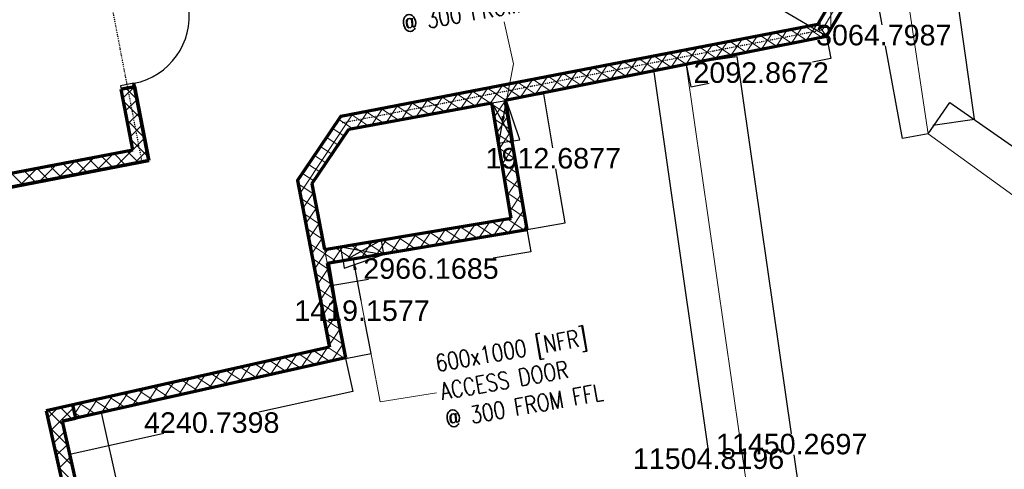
# Model space of a CAD drawing. Header units: millimetres. Extents: x 98667 to 994031, y -2704 to 533009.
# Tile 232 of 256: x 678817 to 693224, y 392659 to 399231. Entities that reach past the tile are written whole.
import ezdxf

# ---------------------------------------------------------------- set-up
doc = ezdxf.new("R2010")
doc.units = ezdxf.units.MM
doc.linetypes.add('DIVIDE', pattern=[31.75, 12.7, -6.35, 0, -6.35, 0, -6.35])
for name, color, linetype, lineweight in [('0_F&B AREA', 3, 'Continuous', 0), ('A-ANNO-TXT-ACCESS DOOR', 4, 'Continuous', 0), ('A-WALL-2HRS', 140, 'DIVIDE', 30), ('A-WALL-FNSH', 1, 'Continuous', 15), ('A-WALL-FULL', 6, 'Continuous', 70), ('A-WALL-PATT', 5, 'Continuous', 15)]:
    doc.layers.add(name, color=color, linetype=linetype, lineweight=lineweight)
doc.layers.add('A-ACCESS DOOR', color=1, linetype='Continuous')
doc.layers.add('STAIRCASE-7$0$A-WALL-HATCH', color=253, linetype='Continuous')
doc.styles.add('SOM-TEXT', font='SIMPLEX.shx', dxfattribs={"width": 0.8})
doc.styles.get("Standard").update_dxf_attribs({"font": 'arial.ttf'})

msp = doc.modelspace()

# ---------------------------------------------------------------- linework, layer by layer
at = {"color": 251}
for p, q in [((680487.8021966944, 398301.0694328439, -0.0001431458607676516), (680291.4580430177, 398263.0719278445, -0.0001431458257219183)), ((680291.4580430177, 398263.0719278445, -0.0001431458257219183), (680300.9574192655, 398213.9858894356, -0.0001431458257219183)), ((680300.9574192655, 398213.9858894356, -0.0001431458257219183), (680497.3015729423, 398251.9833944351, -0.0001431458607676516)), ((680497.3015729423, 398251.9833944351, -0.0001431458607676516), (680487.8021966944, 398301.0694328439, -0.0001431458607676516))]:
    msp.add_line(p, q, dxfattribs=at)
msp.add_ellipse((680297.8146717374, 399282.7902010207, -0.0001431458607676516), major_axis=(981.7287249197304, 189.9464066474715), ratio=0.9999999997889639, start_param=-1.570754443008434, end_param=-0.04858839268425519, dxfattribs=at)
at = {"layer": '0_F&B AREA', "color": 251, "extrusion": (2.005866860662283e-08, 2.112062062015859e-07, 0.9999999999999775)}
for p, q in [((691639.9869523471, 400718.2548330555, -0.0003857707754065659), (690621.2844885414, 398988.4938288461)), ((692108.9325786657, 397564.2454999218, 0.0002709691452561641), (691639.9869523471, 400718.2548330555, -0.0003857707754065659)), ((690621.2844885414, 398988.4938288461), (688569.0557869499, 398574.1233435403, 0.0001286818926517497)), ((688569.0557869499, 398574.1233435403, 0.0001286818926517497), (690209.7613942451, 387187.0226095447, 0.002500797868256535)), ((698214.2325483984, 393137.7071882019, 0.001083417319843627), (692108.9325786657, 397564.2454999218, 0.0002709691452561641))]:
    msp.add_line(p, q, dxfattribs=at)
at = {"layer": '0_F&B AREA', "color": 251, "extrusion": (-9.956900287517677e-08, 8.032407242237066e-09, 0.999999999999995)}
for p, q in [((691639.9869525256, 400718.2548330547, -0.005361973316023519), (692108.8710970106, 397564.234263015, -0.005289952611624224)), ((692108.8710970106, 397564.234263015, -0.005289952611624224), (698203.6588954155, 393145.3734255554, -0.004647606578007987))]:
    msp.add_line(p, q, dxfattribs=at)
at = {"layer": '0_F&B AREA', "color": 251, "extrusion": (-9.6411765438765e-08, -1.38798692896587e-08, 0.9999999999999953)}
for p, q in [((688570.385671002, 398574.3854339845, 9.740574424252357e-06), (685922.3903074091, 398052.4266508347, -0.0002528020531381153)), ((690209.7613943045, 387187.0226085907, 9.74057455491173e-06), (688570.385671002, 398574.3854339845, 9.740574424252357e-06)), ((685922.3903074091, 398052.4266508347, -0.0002528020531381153), (686240.1923699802, 396166.3223186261, -0.0002483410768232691)), ((686240.1923699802, 396166.3223186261, -0.0002483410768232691), (683314.9050021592, 395673.4215038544, -0.000537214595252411)), ((683314.9050021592, 395673.4215038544, -0.000537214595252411), (683584.0714547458, 394280.0235427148, -0.0005306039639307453)), ((683584.0714547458, 394280.0235427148, -0.0005306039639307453), (679443.4308849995, 393364.3600953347, -0.0009425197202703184)), ((679443.4308849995, 393364.3600953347, -0.0009425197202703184), (680875.9752831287, 386957.9959343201, -0.0008933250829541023))]:
    msp.add_line(p, q, dxfattribs=at)
at = {"layer": 'A-ACCESS DOOR', "color": 251, "extrusion": (4.025788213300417e-08, 5.656748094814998e-08, 0.9999999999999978)}
for p, q in [((685725.8558856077, 398014.4134064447, -8.385776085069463e-05), (685937.874198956, 398050.1062520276, -9.441222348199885e-05)), ((685825.4630247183, 397422.7391565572, -5.43982114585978e-05), (685725.8558856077, 398014.4134064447, -8.385776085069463e-05)), ((685937.874198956, 398050.1062520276, -9.441222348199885e-05), (686037.4813389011, 397458.4320023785, -6.495267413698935e-05)), ((685937.8741994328, 398050.1062520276, -9.441222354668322e-05), (686037.4813389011, 397458.4320023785, -6.49526741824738e-05)), ((686136.1391038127, 397474.7612849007, -6.984813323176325e-05), (685937.8741994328, 398050.1062520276, -9.441222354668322e-05)), ((686037.4813389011, 397458.4320023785, -6.495267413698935e-05), (685825.4630247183, 397422.7391565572, -5.43982114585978e-05)), ((686037.4813389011, 397458.4320023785, -6.49526741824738e-05), (686136.1391038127, 397474.7612849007, -6.984813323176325e-05))]:
    msp.add_line(p, q, dxfattribs=at)
at = {"layer": 'A-ACCESS DOOR', "color": 251, "extrusion": (4.025788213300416e-08, 5.656748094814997e-08, 0.9999999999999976)}
for p, q in [((685725.855882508, 398014.4133816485, -8.38577603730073e-05), (686037.4813358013, 397458.4319778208, -6.495267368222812e-05)), ((685825.463021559, 397422.739131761, -5.439821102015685e-05), (685937.8741958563, 398050.1062272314, -9.441222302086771e-05))]:
    msp.add_line(p, q, dxfattribs=at)
at = {"layer": 'A-ACCESS DOOR', "color": 251}
for p, q in [((683514.838230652, 395909.7612348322), (684106.4939660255, 396009.4782880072)), ((683514.838230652, 395909.7612348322), (684142.2261978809, 395797.4666090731)), ((683550.570462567, 395697.7495549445), (683514.838230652, 395909.7612348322)), ((684106.4939660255, 396009.4782880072), (683550.570462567, 395697.7495549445)), ((684106.4939660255, 396009.4782880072), (684142.2261978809, 395797.4666090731)), ((684142.2261978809, 395797.4666090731), (683550.570462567, 395697.7495549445)), ((684142.2261979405, 395797.4666085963), (683550.570462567, 395697.7495549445)), ((683566.9180721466, 395599.0948253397), (684142.2261979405, 395797.4666085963)), ((683550.570462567, 395697.7495549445), (683566.9180721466, 395599.0948253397))]:
    msp.add_line(p, q, dxfattribs=at)
at = {"layer": 'A-ANNO-TXT-ACCESS DOOR', "color": 251}
for p, q in [((686042.502561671, 398583.740257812), (685906.3573458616, 399200.1871884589)), ((685894.7541927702, 397818.3594614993), (686042.502561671, 398583.740257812)), ((683726.3596033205, 395575.2877366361), (684089.1348373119, 393642.9778917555)), ((684089.1348373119, 393642.9778917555), (684915.25064562, 393778.1141241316))]:
    msp.add_line(p, q, dxfattribs=at)
for points in [[(685919.3010186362, 397813.6209659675), (685866.3232195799, 397671.0785063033), (685870.2073669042, 397823.097957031)], [(683701.7888752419, 395570.6747851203), (683698.6818942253, 395722.7121051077), (683750.9303313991, 395579.900688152)]]:
    msp.add_solid(points, dxfattribs=at)
at = {"layer": 'A-WALL-2HRS', "color": 251}
for p, q in [((693984.7561415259, 404956.8864868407, -7.91282391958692e-05), (690558.3291333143, 399077.9685352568, -8.318475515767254e-05)), ((693382.740367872, 403923.9733875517, -7.984096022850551e-05), (690558.3291333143, 399077.9685352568, -8.318475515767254e-05)), ((680606.9514394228, 397156.010452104, -0.0001681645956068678), (680151.8336950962, 399512.2553399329, -0.0001664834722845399)), ((690558.3291333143, 399077.9685352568, -8.318475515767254e-05), (683535.2372063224, 397721.2966819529, -8.388997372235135e-05))]:
    msp.add_line(p, q, dxfattribs=at)
at = {"layer": 'A-WALL-FNSH', "color": 251, "linetype": 'ByBlock'}
for p, q in [((683509.243435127, 397833.5141461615, -0.000176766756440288), (690491.5877502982, 399182.1830888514, -8.311870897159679e-05)), ((683509.243435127, 397833.5141461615), (682867.2485343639, 396884.1020007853)), ((682867.2485343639, 396884.1020007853), (683331.5625773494, 394453.8072214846)), ((683331.5625773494, 394453.8072214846), (679397.6413068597, 393574.0740552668))]:
    msp.add_line(p, q, dxfattribs=at)
at = {"layer": 'A-WALL-FULL', "color": 251, "linetype": 'ByBlock'}
for p, q in [((693870.361865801, 404899.5593014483), (690493.9101809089, 399167.5831678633)), ((690621.2826416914, 398988.4906907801), (694056.8692014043, 404822.1309080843)), ((690620.8249571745, 398988.4022784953), (690621.2826416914, 398988.4906907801)), ((680497.3015727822, 398251.9833944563, -0.0002620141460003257), (680300.9574191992, 398213.9858895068, -0.0002620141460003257)), ((680300.9603526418, 398213.986456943, -8.2445217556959e-05), (680497.317146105, 398251.9864083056, -8.2445217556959e-05)), ((680471.1564794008, 397330.5739544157, -8.2445217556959e-05), (680300.9603526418, 398213.986456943, -8.2445217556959e-05)), ((680497.317146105, 398251.9864083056, -8.2445217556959e-05), (680705.4556487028, 397172.1378839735, -8.2445217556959e-05)), ((686009.391503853, 396330.1894713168), (685725.855882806, 398014.4133818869)), ((686239.8124661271, 396166.2037363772), (685922.2829590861, 398052.3540066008)), ((683518.1887722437, 397819.9647241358), (682883.1446385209, 396880.8316984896)), ((683091.1281357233, 396831.3646951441, 3.740772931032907e-06), (683632.1175167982, 397631.4051452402, 9.221743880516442e-06)), ((673866.7762535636, 396054.7504585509, -8.471769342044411e-05), (680471.1564793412, 397330.5739544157, -8.405449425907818e-05)), ((673866.7762536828, 396054.7504583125, -8.2445217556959e-05), (680471.1564794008, 397330.5739544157, -8.2445217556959e-05)), ((680705.4556487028, 397172.1378839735, -8.2445217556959e-05), (674442.4177057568, 395962.2543421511, -8.2445217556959e-05)), ((682883.1446385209, 396880.8316984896), (683349.0244043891, 394442.3416729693)), ((683091.1281356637, 396831.3646951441), (683276.9427093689, 395869.6665921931)), ((683276.9427093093, 395869.6665921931), (686009.391503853, 396330.1894713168)), ((683314.8948343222, 395673.2423511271), (686239.8124661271, 396166.2037363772)), ((683314.8948343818, 395673.2423511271), (683582.2438898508, 394289.5560537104)), ((683349.0244043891, 394442.3416729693), (679400.9148645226, 393559.4356187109)), ((683582.2438898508, 394289.5560537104), (679444.5622996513, 393364.2564669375)), ((679595.5386205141, 393602.9588523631), (679205.1323545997, 393515.6587558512)), ((679639.352730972, 393407.8169732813), (679595.5386205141, 393602.9588523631)), ((679205.1323545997, 393515.6587558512), (680681.6221879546, 386913.2081728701)), ((679444.5583751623, 393362.8328741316), (679639.352730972, 393407.8169732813)), ((680862.1497650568, 386953.5765820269), (679444.5583751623, 393362.8328741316))]:
    msp.add_line(p, q, dxfattribs=at)
at = {"layer": 'A-WALL-FULL', "color": 251}
for p, q in [((690620.9685463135, 398988.1995561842, -8.32509557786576e-05), (694056.8603735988, 404822.1230576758, -7.922680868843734e-05)), ((683518.1887722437, 397819.9647241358, -0.0001766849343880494), (690494.4324824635, 399167.4553087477, -8.311870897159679e-05)), ((685922.2829590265, 398052.3540068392, -8.383803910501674e-05), (690621.1255308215, 398988.2298784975, -8.325094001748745e-05)), ((680471.1564793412, 397330.5739544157, -8.405449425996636e-05), (680300.5377322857, 398213.9048250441, -8.337387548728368e-05)), ((680705.4556486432, 397172.1378839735, -8.407022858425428e-05), (680487.4127294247, 398300.9942057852, -8.325885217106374e-05)), ((683632.1175167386, 397631.4051452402, -0.0001622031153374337), (685725.855882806, 398014.4133818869, -8.385776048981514e-05)), ((683632.1175167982, 397631.4051452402, -0.0001622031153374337), (685725.8558828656, 398014.4133821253, -8.385776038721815e-05)), ((674442.4177057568, 395962.2543416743, -8.480484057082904e-05), (680705.4556486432, 397172.1378839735, -8.419098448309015e-05)), ((679205.13235454, 393515.6587556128), (680681.6141699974, 386913.2063799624, -8.039266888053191e-05)), ((680862.4542782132, 386953.6446750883, -7.33808349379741e-05), (679444.5622996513, 393364.2564669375, 7.576737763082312e-07))]:
    msp.add_line(p, q, dxfattribs=at)
at = {"layer": 'A-WALL-PATT', "color": 251, "linetype": 'Continuous'}
for p, q in [((690687.3481527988, 399100.6702024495), (690687.3481527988, 399495.9698716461)), ((690528.5981527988, 399118.6099762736), (690528.5981527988, 399226.4706173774)), ((689889.3594180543, 398842.6789764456), (690048.9085499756, 399081.614653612)), ((690329.7185438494, 398930.4077652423), (690091.0763511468, 399089.7609231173)), ((690109.5389809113, 398886.5433708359), (690268.0695661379, 399123.9537050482)), ((690549.8981067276, 398974.2721596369), (690312.7990863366, 399132.5948652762)), ((690329.7185437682, 398930.4077652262), (690487.2305823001, 399166.2927564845)), ((690695.7226885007, 399114.8901987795), (690531.2328909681, 399114.8901987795)), ((689228.8207294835, 398711.0857932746), (689391.4255014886, 398954.5974993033)), ((689669.1798552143, 398798.8145820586), (689425.9081455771, 398961.2590966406)), ((689449.0002923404, 398754.9501876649), (689610.5865176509, 398996.9365507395)), ((689889.3594180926, 398842.6789764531), (689647.630880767, 399004.0930387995)), ((689669.1798551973, 398798.8145820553), (689829.7475338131, 399039.2756021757)), ((690109.538980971, 398886.5433708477), (689869.3536159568, 399046.9269809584)), ((690549.8981066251, 398974.2721596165), (690589.1730612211, 399033.0890755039)), ((688348.1024780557, 398535.6282157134), (688514.7814368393, 398785.2412935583)), ((688788.461603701, 398623.3570044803), (688539.0172048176, 398789.9233280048)), ((688568.2820409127, 398579.4926101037), (688733.9424530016, 398827.5803449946)), ((689008.6411665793, 398667.2213988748), (688760.7399400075, 398832.7572701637)), ((688788.4616037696, 398623.357004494), (688953.1034691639, 398869.9193964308)), ((689228.8207294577, 398711.0857932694), (688982.4626751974, 398875.5912123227)), ((689008.6411666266, 398667.2213988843), (689172.2644853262, 398912.2584478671)), ((689449.000292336, 398754.950187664), (689204.1854103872, 398918.4251544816)), ((687687.5637894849, 398404.0350325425), (687857.2983883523, 398658.2241392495)), ((688127.922915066, 398491.7638212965), (687873.848999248, 398661.421501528)), ((687907.7433523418, 398447.8994269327), (688076.4594045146, 398700.5631906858)), ((688348.1024779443, 398535.6282156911), (688095.5717344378, 398704.2554436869)), ((688127.9229151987, 398491.7638213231), (688295.6204206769, 398742.902242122)), ((688568.2820408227, 398579.4926100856), (688317.2944696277, 398747.0893858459)), ((687027.0251009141, 398272.4418493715), (687199.8153398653, 398531.2069849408)), ((687467.3842264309, 398360.1706381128), (687208.6807936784, 398532.9196750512)), ((687247.204663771, 398316.3062437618), (687418.9763560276, 398573.546036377)), ((687687.5637893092, 398404.0350325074), (687430.4035288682, 398575.7536172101)), ((687467.384226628, 398360.1706381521), (687638.13737219, 398615.8850878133)), ((687907.7433521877, 398447.8994269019), (687652.126264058, 398618.5875593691)), ((686146.3068494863, 398096.9842718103), (686323.171275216, 398361.8507791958)), ((686586.6659749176, 398184.7130605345), (686321.7898529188, 398361.5839064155)), ((686366.4864123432, 398140.8486662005), (686542.3322913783, 398404.1898306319)), ((686806.8455377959, 398228.5774549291), (686543.5125881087, 398404.4178485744)), ((686586.6659752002, 398184.7130605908), (686761.4933075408, 398446.5288820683)), ((687027.0251006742, 398272.4418493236), (686765.2353232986, 398447.2517907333)), ((686806.8455380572, 398228.5774549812), (686980.654323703, 398488.8679335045)), ((687247.2046635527, 398316.3062437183), (686986.9580584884, 398490.0857328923)), ((680326.372030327, 398082.0857242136), (680497.1867900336, 398251.9612942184)), ((680533.5032697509, 398064.2482830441), (680370.999609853, 398227.6503756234)), ((685489.6498146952, 397971.2041291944), (685665.688226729, 398234.833624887)), ((685926.1272862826, 398053.1198773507), (685656.6216473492, 398233.0820799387)), ((685707.1009636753, 398010.9825382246), (685884.8492428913, 398277.1726763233)), ((686146.3068491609, 398096.9842717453), (685878.344382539, 398275.9160220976)), ((685926.1272866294, 398053.11987742), (686104.0102590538, 398319.5117277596)), ((686366.4864120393, 398140.8486661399), (686100.0671177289, 398318.7499642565)), ((680362.5705701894, 397894.1951811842), (680533.5130132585, 398064.1977325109)), ((684619.8452187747, 397812.0904930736), (684789.0441620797, 398065.477419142)), ((685030.9773739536, 397887.2990312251), (684769.7307065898, 398061.7463113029)), ((684837.2963677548, 397851.8689021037), (685008.2051782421, 398107.8164705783)), ((685255.3734192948, 397928.3478723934), (684991.4534417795, 398104.5802534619)), ((685054.7475167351, 397891.647311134), (685227.3661944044, 398150.1555220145)), ((685479.7694646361, 397969.3967135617), (685213.1761769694, 398147.4141956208)), ((685272.1986657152, 397931.4257201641), (685446.5272105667, 398192.4945734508)), ((685704.1655099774, 398010.44555473), (685434.8989121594, 398190.2481377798)), ((680587.3281829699, 397784.9979166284), (680334.6608436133, 398039.062175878)), ((683967.4917718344, 397692.755265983), (684131.5611135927, 397938.4602648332)), ((684357.7892379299, 397764.1525077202), (684104.56250102, 397933.2444848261)), ((684184.9429208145, 397732.5336750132), (684350.7221297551, 397980.7993162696)), ((684582.1852832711, 397805.2013488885), (684326.28523621, 397976.0784269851)), ((684402.3940697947, 397772.3120840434), (684569.8831459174, 398023.1383677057)), ((684806.5813286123, 397846.2501900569), (684548.0079713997, 398018.912369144)), ((685957.9020387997, 397841.0131644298), (685729.3555803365, 397993.6249028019)), ((685760.9763399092, 397805.7951015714), (685922.9546478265, 398048.3686350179)), ((680398.7691100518, 397706.3046381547), (680569.7257867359, 397876.3213448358)), ((682918.829533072, 396694.0511902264), (683693.2390812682, 397853.7821619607)), ((683684.601101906, 397641.0059842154), (683486.586636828, 397773.2300052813)), ((683908.9971472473, 397682.0548253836), (683661.1170306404, 397847.5766005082)), ((683750.0406228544, 397652.9768569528), (683912.4000974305, 397896.121213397)), ((684133.3931925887, 397723.1036665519), (683882.8397658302, 397890.4105426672)), ((685994.1540778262, 397625.9167465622), (685765.561425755, 397778.5593306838)), ((685799.411813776, 397577.4853609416), (685961.4248705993, 397820.1109332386)), ((680641.1530961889, 397505.7475502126), (680388.4544901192, 397759.8432490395)), ((680434.9676499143, 397518.4140951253), (680605.9385602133, 397688.4449571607)), ((683563.9899249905, 397530.6548694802), (683397.6602020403, 397641.7214260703)), ((680217.0299119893, 397077.7845901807), (680642.1513336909, 397500.5685694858)), ((683475.0634902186, 397399.1462902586), (683308.7337672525, 397510.2128468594)), ((686030.4061168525, 397410.8203286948), (685801.7672711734, 397563.4937585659)), ((685837.8472876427, 397349.1756203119), (685999.8950933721, 397591.8532314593)), ((680694.9780094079, 397226.4971837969), (680442.248136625, 397480.624322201)), ((683386.1370554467, 397267.637711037), (683219.8073324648, 397378.7042676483)), ((686066.6581558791, 397195.7239108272), (685837.9731165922, 397348.4281864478)), ((685876.2827615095, 397120.8658796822), (686038.365316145, 397363.5955296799)), ((679658.2291229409, 396969.8363573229), (679912.4306344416, 397222.6401942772)), ((679990.7791672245, 397034.0778371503), (679820.8480777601, 397204.9484232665)), ((679937.6295174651, 397023.8104737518), (680191.831032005, 397276.6143137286)), ((680178.5880794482, 397070.3584591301), (680008.6569886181, 397241.2290466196)), ((680366.3969916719, 397106.6390811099), (680196.465899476, 397277.5096699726)), ((680554.2059038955, 397142.9197030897), (680384.274810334, 397313.7902933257)), ((680496.4303065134, 397131.7587066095), (680678.3641071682, 397312.6921818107)), ((683297.2106206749, 397136.1291318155), (683130.880897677, 397247.1956884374)), ((678820.0279393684, 396807.9140080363), (679074.229441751, 397060.7178359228)), ((679239.54351833, 396888.955349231), (679069.6124343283, 397059.8259298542)), ((679099.4283338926, 396861.8881244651), (679353.6298393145, 397114.6919553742)), ((679427.3524305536, 396925.2359712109), (679257.4213451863, 397096.1065532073)), ((679378.8287284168, 396915.8622408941), (679633.0302368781, 397168.6660748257)), ((679615.1613427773, 396961.5165931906), (679445.2302560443, 397132.3871765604)), ((679802.970255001, 396997.7972151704), (679633.0391669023, 397168.6677999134)), ((683208.2841859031, 397004.6205525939), (683041.9544628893, 397115.6871092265)), ((686102.9101949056, 396980.6274929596), (685874.1789620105, 397133.3626143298)), ((685914.7182353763, 396892.5561390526), (686076.8355389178, 397135.3378279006)), ((678863.9256938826, 396816.3941052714), (678693.9946126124, 396987.2646831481)), ((679051.7346061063, 396852.6747272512), (678881.8035234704, 397023.5453065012)), ((683119.3577511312, 396873.1119733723), (682953.0280281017, 396984.1785300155)), ((686139.1622339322, 396765.531075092), (685910.3848074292, 396918.2970422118)), ((685953.153709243, 396664.2463984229), (686115.3057616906, 396907.0801261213)), ((683120.0315223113, 396681.7729190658), (682892.0964642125, 396833.9763952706)), ((682961.2955097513, 396471.7774017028), (683115.8771921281, 396703.2739853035)), ((686175.4142729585, 396550.4346572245), (685946.5906528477, 396703.2314700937)), ((685991.5891831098, 396435.9366577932), (686153.7759844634, 396678.822424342)), ((683162.3776477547, 396462.6071792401), (682933.8993343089, 396615.1734138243)), ((683003.7614864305, 396249.5036131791), (683158.7159687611, 396481.5584900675)), ((686211.6663119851, 396335.3382393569), (685982.7964982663, 396488.1658979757)), ((683204.7237731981, 396243.4414394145), (682975.702204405, 396396.3704323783)), ((685972.2527891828, 396121.109615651), (686192.2462072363, 396450.5647225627)), ((683046.2274631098, 396027.2298246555), (683201.5547453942, 396259.8429948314)), ((685111.8671177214, 395976.1014595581), (685264.4751518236, 396204.6423706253)), ((685506.5522092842, 396042.6211137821), (685264.0273748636, 396204.5669029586)), ((685326.9635355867, 396012.3534985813), (685479.5715645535, 396240.8944019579)), ((685734.8099110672, 396081.0913365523), (685492.2850853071, 396243.0371199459)), ((685542.059953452, 396048.6055376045), (685694.6679772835, 396277.1464332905)), ((685963.0676128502, 396119.5615593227), (685720.5427957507, 396281.5073369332)), ((685757.1563713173, 396084.8575766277), (685909.7643900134, 396313.3984646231)), ((686191.3253146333, 396158.0317820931), (685948.8005061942, 396319.9775539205)), ((686187.3492070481, 396157.3616546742), (686230.7164300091, 396222.3070207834)), ((683247.0698986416, 396024.2756995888), (683017.5050745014, 396177.5674509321)), ((684251.4814462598, 395831.0933034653), (684404.0895009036, 396059.6342452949)), ((684593.521402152, 395888.7402227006), (684350.9965330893, 396050.6860350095)), ((684466.5778641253, 395867.3453424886), (684619.1859136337, 396095.8862766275)), ((684821.7791039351, 395927.210445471), (684579.2542435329, 396089.1562519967)), ((684681.6742819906, 395903.5973815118), (684834.2823263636, 396132.1383079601)), ((685050.0368057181, 395965.6806682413), (684807.5119539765, 396127.626468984)), ((684896.7706998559, 395939.8494205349), (685049.3787390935, 396168.3903392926)), ((685278.2945075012, 396004.1508910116), (685035.76966442, 396166.0966859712)), ((683289.4160240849, 395805.1099597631), (683059.3079445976, 395958.7644694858)), ((683088.6934397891, 395804.9560361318), (683244.3935220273, 396038.1274995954)), ((683391.0957747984, 395686.0851473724), (683543.7038499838, 395914.6261199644)), ((683606.1921926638, 395722.3371863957), (683758.8002627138, 395950.878151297)), ((683908.7482968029, 395773.3295543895), (683666.2234017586, 395935.2753840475)), ((683821.2886105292, 395758.5892254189), (683973.8966754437, 395987.1301826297)), ((684137.0059985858, 395811.7997771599), (683894.4811122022, 395973.7456010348)), ((684036.3850283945, 395794.8412644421), (684188.9930881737, 396023.3822139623)), ((684365.2637003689, 395850.2699999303), (684122.7388226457, 396012.2158180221)), ((683131.1594164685, 395582.6822476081), (683287.2322986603, 395816.4120043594)), ((683290.0532344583, 395820.6365475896), (683328.6074372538, 395878.3740886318)), ((683452.2328932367, 395696.3891088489), (683293.0827177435, 395802.6615276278)), ((683680.4905950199, 395734.8593316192), (683437.965691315, 395896.8051670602)), ((683331.7621495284, 395585.9442199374), (683101.1108146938, 395739.9614880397)), ((683374.1082749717, 395366.7784801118), (683142.91368479, 395521.1585065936)), ((683173.6253931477, 395360.4084590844), (683330.0710752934, 395594.6965091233)), ((683216.091369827, 395138.1346705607), (683372.9098519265, 395372.9810138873)), ((683416.4544004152, 395147.612740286), (683184.7165548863, 395302.3555251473)), ((683458.8005258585, 394928.4470004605), (683226.5194249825, 395083.5525437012)), ((683258.5573465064, 394915.8608820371), (683415.7486285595, 395151.2655186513)), ((683301.0233231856, 394693.5870935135), (683458.5874051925, 394929.5500234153)), ((683501.146651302, 394709.2812606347), (683268.3222950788, 394864.7495622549)), ((683543.4927767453, 394490.1155208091), (683310.125165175, 394645.9465808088)), ((683343.4892998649, 394471.3133049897), (683501.4261818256, 394707.8345281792)), ((683383.3028730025, 394245.0673617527), (683544.2649584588, 394486.1190329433)), ((682710.1093828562, 394094.5227524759), (682881.0833659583, 394350.5679213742)), ((683135.7615818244, 394189.7103098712), (682891.3466248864, 394352.9182270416)), ((682934.5072129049, 394144.7042889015), (683106.4318679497, 394402.173153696)), ((683349.9124697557, 394237.6003477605), (683104.2140802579, 394401.6652761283)), ((683158.9050429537, 394194.8858253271), (683331.7803699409, 394453.7783860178)), ((683564.0633576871, 394285.4903856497), (683317.0815356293, 394450.4123252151)), ((682036.9158927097, 393943.9781431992), (682205.0378599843, 394195.7522244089)), ((682493.3089180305, 394046.0401962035), (682252.7442587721, 394206.6770797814)), ((682261.3137227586, 393994.1596796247), (682430.3863619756, 394247.3574567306)), ((682707.4598059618, 394093.9302340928), (682465.6117141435, 394255.4241288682)), ((682485.7115528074, 394044.3412160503), (682655.734863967, 394298.9626890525)), ((682921.610693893, 394141.820271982), (682678.479169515, 394304.1711779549)), ((681363.7224025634, 393793.4335339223), (681528.9923540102, 394040.9365274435)), ((681588.1202326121, 393843.615070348), (681754.3408560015, 394092.5417597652)), ((681850.8562542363, 393902.3700825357), (681614.1418926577, 394060.4359325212)), ((681812.518062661, 393893.7966067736), (681979.689357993, 394144.1469920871)), ((682065.0071421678, 393950.260120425), (681827.0093480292, 394109.182981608)), ((682279.1580300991, 393998.1501583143), (682039.8768034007, 394157.9300306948)), ((680690.528912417, 393642.8889246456), (680852.9468480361, 393886.1208304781)), ((680914.9267424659, 393693.0704610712), (681078.2953500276, 393937.7260627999)), ((681208.4035904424, 393758.6999688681), (680975.5395265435, 393914.1947852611)), ((681139.3245725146, 393743.2519974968), (681303.643852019, 393989.3312951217)), ((681422.5544783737, 393806.5900067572), (681188.4069819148, 393962.9418343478)), ((681636.7053663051, 393854.4800446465), (681401.2744372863, 394011.6888834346)), ((680241.7332523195, 393542.5258517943), (680402.2498440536, 393782.9103658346)), ((680565.9509266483, 393615.0298552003), (680336.937160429, 393767.9536380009)), ((680466.1310823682, 393592.7073882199), (680627.5983460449, 393834.5155981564)), ((680780.1018145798, 393662.9198930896), (680549.8046158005, 393816.7006870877)), ((680994.252702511, 393710.8099309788), (680762.6720711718, 393865.4477361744)), ((679624.1947642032, 393475.328393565), (679726.2043380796, 393628.0946688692)), ((679923.4982628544, 393471.3597415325), (679698.3347943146, 393621.7124907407)), ((679792.9375922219, 393442.1627789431), (679951.5528400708, 393679.6999011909)), ((680137.6491507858, 393519.2497794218), (679911.202249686, 393670.4595398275)), ((680017.3354222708, 393492.3443153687), (680176.9013420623, 393731.3051335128)), ((680351.800038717, 393567.139817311), (680124.0697050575, 393719.2065889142)), ((679230.5238297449, 393410.0219757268), (679372.2835420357, 393551.0022514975)), ((679461.1653673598, 393289.1901438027), (679230.572169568, 393521.0582203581)), ((679271.0932379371, 393226.4782687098), (679604.9135860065, 393558.4631744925)), ((679580.2303441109, 393394.5947653), (679415.5836896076, 393560.1517004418)), ((679709.3473749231, 393423.4697036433), (679622.8736443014, 393481.2124770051)), ((679525.200310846, 392999.6732990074), (679262.9347420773, 393263.3888533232)), ((679311.6626461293, 393042.9345616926), (679478.8556463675, 393209.2082857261)), ((679352.2320543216, 392859.3908546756), (679519.4468095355, 393025.6862140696)), ((679589.2352543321, 392710.1564542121), (679326.9158582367, 392973.9261334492)), ((679392.8014625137, 392675.8471476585), (679560.0379727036, 392842.164142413)), ((679653.2701978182, 392420.6396094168), (679390.8969743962, 392684.4634135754))]:
    msp.add_line(p, q, dxfattribs=at)
at = {"layer": 'A-WALL-PATT', "color": 251}
for p, q in [((683518.1887722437, 397819.9647241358), (690493.9101809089, 399167.5831678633)), ((690493.9101809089, 399167.5831678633), (690620.8249571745, 398988.4022782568)), ((690620.8249571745, 398988.4022782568), (685922.2829590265, 398052.3540068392)), ((680497.317146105, 398251.9864083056, -8.407022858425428e-05), (680300.9287127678, 398214.1506851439, -8.407022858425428e-05)), ((680300.9287127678, 398214.1506851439, -8.407022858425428e-05), (680471.1564793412, 397330.5739544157, -8.407022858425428e-05)), ((680705.4556486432, 397172.1378839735, -8.407022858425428e-05), (680497.317146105, 398251.9864083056, -8.407022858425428e-05)), ((685725.855882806, 398014.4133816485), (683632.1175167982, 397631.4051450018)), ((686009.391503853, 396330.1894710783), (685725.855882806, 398014.4133816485)), ((685922.2829590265, 398052.3540068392), (686240.1620658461, 396166.2626574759)), ((682883.1446385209, 396880.8316984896), (683518.1887722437, 397819.9647241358)), ((683632.1175167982, 397631.4051450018), (683091.1281357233, 396831.3646949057)), ((680471.1564793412, 397330.5739544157, -8.407022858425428e-05), (673866.8499455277, 396054.764639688, -8.407022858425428e-05)), ((674442.3318756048, 395962.2377610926, -8.407022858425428e-05), (680705.4556486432, 397172.1378839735, -8.407022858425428e-05)), ((683346.2081551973, 394457.082376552), (682883.1446385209, 396880.8316984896)), ((683091.1281357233, 396831.3646949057), (683582.2438898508, 394289.556053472)), ((683281.655903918, 395870.4609466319), (686009.391503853, 396330.1894710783)), ((686240.1620658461, 396166.2626574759), (683314.8948343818, 395673.2423511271)), ((683314.8948343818, 395673.2423511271), (683281.655903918, 395870.4609466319)), ((679596.5608329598, 393598.4060614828), (683346.2081551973, 394457.082376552)), ((683582.2438898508, 394289.556053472), (679639.3527212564, 393407.8169708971)), ((679595.8061656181, 393598.2332413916, -8.407022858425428e-05), (679207.0783229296, 393516.0939009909, -8.407022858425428e-05)), ((679639.4092249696, 393407.8284381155, -8.407022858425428e-05), (679595.8061656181, 393598.2332413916, -8.407022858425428e-05)), ((679639.3527212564, 393407.8169708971), (679596.5608329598, 393598.4060614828)), ((679207.0783229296, 393516.0939009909, -8.407022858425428e-05), (680620.8477446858, 387119.9325543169, -8.407022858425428e-05)), ((679444.5622996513, 393364.2564669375, -8.407022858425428e-05), (679639.4092249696, 393407.8284381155, -8.407022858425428e-05)), ((680962.6146819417, 386500.789240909, -8.407022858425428e-05), (679444.5622996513, 393364.2564669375, -8.407022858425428e-05))]:
    msp.add_line(p, q, dxfattribs=at)
at = {"layer": 'STAIRCASE-7$0$A-WALL-HATCH', "color": 251}
for p, q in [((690620.1813748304, 398990.0430379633, -0.0008428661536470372), (694056.8449618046, 404822.0897491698, -0.0008428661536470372)), ((691184.1405811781, 400510.6096058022), (691431.5783525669, 399156.7199396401)), ((690621.2306353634, 398988.5255455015), (689974.4485270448, 399369.4328067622)), ((692789.0474817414, 397775.4688929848), (692560.8935773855, 399358.8982605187)), ((685921.8856450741, 398052.3380420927, -0.0008428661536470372), (690620.1813748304, 398990.0430379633, -0.0008428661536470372)), ((690620.3972155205, 398988.9624059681), (690686.454174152, 398662.3669561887)), ((691735.0740150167, 397496.101842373), (691487.6362436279, 398849.9915085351)), ((688667.4368953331, 398599.2429266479), (689309.7853899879, 398691.7450742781)), ((689309.6328842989, 398691.5412556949), (690103.5733425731, 393178.3021441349)), ((690686.2420626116, 398662.5076995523), (690418.5036312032, 398608.3551187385)), ((688471.3362852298, 398560.1823973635), (688089.3865076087, 398505.1951977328)), ((688089.590319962, 398505.0426837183), (688887.1922522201, 392964.7736265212)), ((688569.0681772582, 398574.0620835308), (688635.1251358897, 398247.4666337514)), ((688635.2658792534, 398247.6787452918), (688903.0043106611, 398301.8313261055)), ((685922.3362305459, 398052.413992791), (686478.9547684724, 398146.2375865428)), ((686478.8071910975, 398146.0301716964), (686611.9023395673, 397356.4289212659)), ((686239.9026946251, 396165.6677718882, -0.0008428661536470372), (685921.8856450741, 398052.3380420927, -0.0008428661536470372)), ((692108.9068922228, 397564.2854973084), (692428.9225054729, 398022.3292615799)), ((692428.966970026, 398022.0786166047), (695519.976491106, 395862.5222933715)), ((692176.8583461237, 397687.0776422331), (692789.2513126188, 397775.316403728)), ((692108.87109702, 397564.2342630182), (691734.9293087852, 397495.8924143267)), ((686796.6651236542, 396260.3038782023), (686663.5699751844, 397049.9051286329)), ((686240.2540005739, 396166.3327070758), (686796.8725385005, 396260.1563008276)), ((683348.3727866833, 395678.8846767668, -0.0008428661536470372), (686239.9026946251, 396165.6677718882, -0.0008428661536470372)), ((686239.6081156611, 396167.4175944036), (686295.3373777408, 395836.3813902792)), ((686295.1299933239, 395836.5290104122), (685743.1906045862, 395743.6111528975)), ((683314.5988738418, 395674.9983224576), (683370.3281359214, 395343.9621183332)), ((683314.9663676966, 395673.4333580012), (683690.3184745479, 395745.9411396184)), ((683584.1328202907, 394280.0353964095, -0.0008428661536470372), (683348.3727866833, 395678.8846767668, -0.0008428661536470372)), ((683690.1758817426, 395745.7302669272), (683809.4091874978, 395128.4934473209)), ((683370.4757560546, 395344.16950275), (683922.4151447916, 395437.0873602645)), ((683959.2740544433, 394352.685771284), (683868.6212175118, 394821.9696546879)), ((683584.1328202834, 394280.0353968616), (683959.4849271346, 394352.5431784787)), ((679444.4871387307, 393364.5962868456, -0.0008428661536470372), (683584.1328202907, 394280.0353964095, -0.0008428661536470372)), ((683584.1463155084, 394279.9743707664), (683691.103605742, 393796.3113756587)), ((683690.8889856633, 393796.4482632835), (682314.2298068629, 393492.0136945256)), ((679443.4918786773, 393364.3737342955), (680009.6319572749, 393490.9698468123)), ((680009.4955756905, 393490.7549048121), (680691.4571878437, 390441.0103824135)), ((679443.4443802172, 393364.2990696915), (679550.4016704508, 392880.6360745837)), ((680866.5267607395, 386933.7871790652, -0.0008428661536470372), (679444.4871387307, 393364.5962868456, -0.0008428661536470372)), ((679550.5385580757, 392880.8506946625), (680927.1977368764, 393185.2852634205)), ((690941.6551187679, 387358.539239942), (690147.7146604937, 392871.7783515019))]:
    msp.add_line(p, q, dxfattribs=at)
for points in [[(689309.6625779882, 398691.5455317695), (689309.6031906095, 398691.5369796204), (689309.6072278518, 398691.7194178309)], [(690686.2361152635, 398662.5371041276), (690686.2480099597, 398662.4782949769), (690686.4184900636, 398662.5433836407)], [(688089.6200138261, 398505.0469585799), (688089.560626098, 398505.0384088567), (688089.5646707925, 398505.2208469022)], [(688635.2599319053, 398247.7081498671), (688635.2718266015, 398247.6493407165), (688635.0894518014, 398247.6430612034)], [(686478.8367737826, 398146.0351581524), (686478.7776084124, 398146.0251852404), (686478.7772723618, 398146.207667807)], [(692428.9841517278, 398022.1032090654), (692428.9497883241, 398022.054024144), (692428.819415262, 398022.1817068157)], [(692789.077175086, 397775.4731714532), (692789.0177883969, 397775.4646145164), (692789.0731525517, 397775.2907329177)], [(691735.1035262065, 397496.1072358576), (691735.0445038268, 397496.0964488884), (691735.1063759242, 397495.9247752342)], [(686796.6947063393, 396260.3088646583), (686796.6355409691, 396260.2988917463), (686796.6950423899, 396260.1263820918)], [(686295.1250129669, 395836.5585941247), (686295.1349736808, 395836.4994266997), (686295.3074955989, 395836.5588925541)], [(683690.2053372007, 395745.7359569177), (683690.1464262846, 395745.7245769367), (683690.1417417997, 395745.9069996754)], [(683370.4707756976, 395344.1990864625), (683370.4807364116, 395344.1399190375), (683370.2982537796, 395344.1396206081)], [(683959.3035099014, 394352.6914612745), (683959.2445989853, 394352.6800812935), (683959.3081943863, 394352.5090385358)], [(683690.8825079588, 393796.4775555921), (683690.8954633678, 393796.4189709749), (683691.0647395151, 393796.4871295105)], [(680009.524852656, 393490.7614515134), (680009.4662987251, 393490.7483581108), (680009.4562954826, 393490.9305666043)], [(679550.5320803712, 392880.8799869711), (679550.5450357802, 392880.8214023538), (679550.3628042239, 392880.8118284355)]]:
    msp.add_solid(points, dxfattribs=at)

# ---------------------------------------------------------------- texts
at = {"layer": 'A-ANNO-TXT-ACCESS DOOR', "color": 251, "style": 'SOM-TEXT', "width": 0.8}
for s, p in [('@ 300 FROM FFL', (684430.1586184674, 399038.6656575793)), ('600x1000 [NFR]', (684925.0638565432, 394081.7740389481)), ('ACCESS DOOR', (684997.4172639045, 393671.4374751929)), ('@ 300 FROM FFL', (685069.7706712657, 393261.1009114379))]:
    msp.add_text(s, height=250, rotation=9.999999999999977, dxfattribs=at).set_placement(p)
at = {"layer": 'STAIRCASE-7$0$A-WALL-HATCH', "color": 251}
for s, p in [('3064.7987', (690469.771008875, 398856.0160242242)), ('2092.8672', (688675.1127703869, 398307.6512033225)), ('1912.6877', (685633.8821328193, 397055.7250058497)), ('2966.1685', (683844.5013740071, 395442.9072374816)), ('1419.1577', (682835.1611779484, 394827.7895319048)), ('4240.7398', (680636.7096791, 393191.3097791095)), ('11450.2697', (689005.2483671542, 392877.598228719)), ('11504.8196', (687788.9632056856, 392664.0697111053))]:
    msp.add_text(s, height=300, dxfattribs=at).set_placement(p)

doc.saveas('drawing.dxf')
